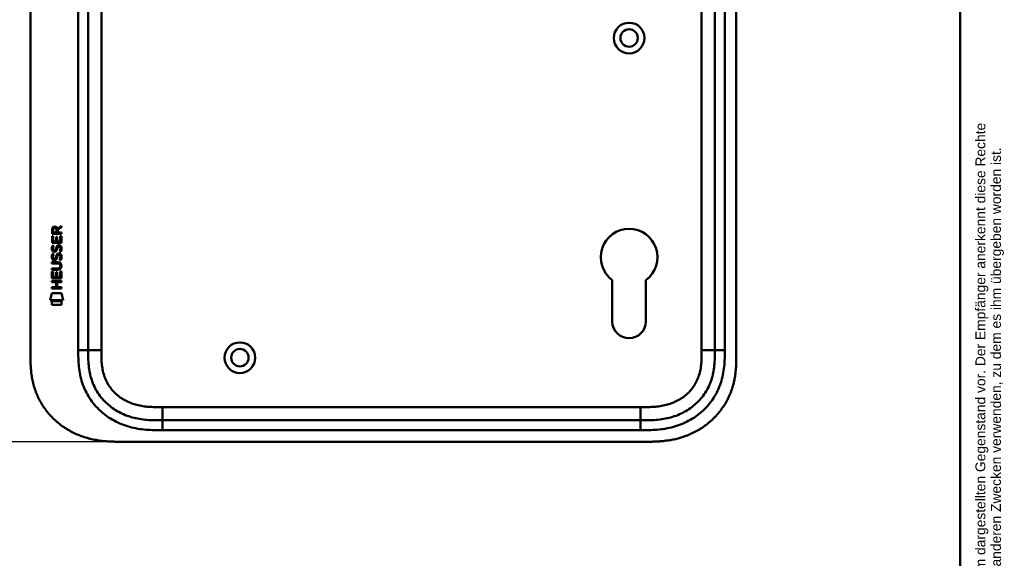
# Model space of a CAD drawing. Header units: millimetres. Extents: x 20 to 833, y 20 to 574.
# Tile 19 of 21: x 535 to 833, y 236 to 399. Entities that reach past the tile are written whole.
import ezdxf
from ezdxf.enums import TextEntityAlignment as Align

# ---------------------------------------------------------------- set-up
doc = ezdxf.new("R2010")
doc.units = ezdxf.units.MM
doc.header["$LTSCALE"] = 2
for name, color, linetype, lineweight in [('Bemaßungen(DIN)', 7, 'Continuous', 25), ('Sichtbare Kanten(DIN)', 7, 'Continuous', 50), ('Sichtbare tangentiale Kanten(DIN)', 7, 'Continuous', 50), ('Skizziergeometrie(DIN)', 7, 'Continuous', 50), ('Symbole(DIN)', 7, 'Continuous', 25)]:
    doc.layers.add(name, color=color, linetype=linetype, lineweight=lineweight)
doc.styles.add('Aktuell-DIN', font='arial.ttf')
doc.styles.add('STANDARD-DIN~0', font='arial.ttf')
doc.styles.add('Textstil10', font='arial.ttf')
doc.styles.add('Textstil41', font='arial.ttf', dxfattribs={"width": 0.8})
doc.styles.add('Textstil83', font='arial.ttf', dxfattribs={"width": 0.8})
doc.dimstyles.new('CAD-LAN', dxfattribs={"dimscale": 2, "dimtxt": 3.5, "dimasz": 2.5, "dimexe": 3.175, "dimexo": 0, "dimgap": 0.8, "dimtad": 1, "dimrnd": 1e-08, "dimtxsty": 'STANDARD-DIN~0', "dimcen": 0.09, "dimdle": 10, "dimclrd": 250, "dimclre": 250, "dimclrt": 250, "dimadec": 0, "dimazin": 2, "dimtfac": 1, "dimtmove": 0, "dimatfit": 3, "dimfxl": 1, "dimtolj": 1, "dimtzin": 0, "dimlwd": 25, "dimlwe": 25, "dimarcsym": 0})

# ---------------------------------------------------------------- blocks, each defined once
blk = doc.blocks.new('Ränder Standardrahmen')
at = {"layer": 'Skizziergeometrie(DIN)', "flags": 128}
blk.add_lwpolyline([(10, 10), (10, 287), (410, 287), (410, 10), (10, 10)], dxfattribs=at)
blk = doc.blocks.new('Schriftfelder Heusser')
at = {"layer": 'Symbole(DIN)', "color": 7, "insert": (293.33, 191.7), "char_height": 1.5, "width": 182.3003, "attachment_point": 1, "rotation": 90, "line_spacing_factor": 0.944221, "style": 'Aktuell-DIN'}
blk.add_mtext('\\fArial|b0|i0;\\H1.5000;Die Schlossfabrik Heusser AG ist Eigentümerin dieses Dokumentes und behält sich alle Rechte an diesem und dem dargestellten Gegenstand vor. Der Empfänger anerkennt diese Rechte\\Pund wird das Dokument nicht ohne schriftliche Ermächtigung der Eigentümerin Dritten zugänglich machen oder zu anderen Zwecken verwenden, zu dem es ihm übergeben worden ist.\\P ', dxfattribs=at)
at = {"layer": 'Symbole(DIN)', "color": 179, "true_color": 0x262659, "style": 'Textstil10'}
blk.add_attdef('ERSTELLUNGSDATUM_001', (217.23, 218.29), '', height=2, dxfattribs=at)
at = {"layer": 'Symbole(DIN)', "color": 179, "true_color": 0x262659}
for tag, height, style, p in [('AUTOR', 2.49, 'Aktuell-DIN', (240.03, 219.26)), ('KONTROLLDATUM', 2, 'Textstil10', (217.42, 215.04)), ('KONTROLLIERT_VON', 2, 'Textstil10', (239.98, 215.05))]:
    blk.add_attdef(tag, text='', height=height, dxfattribs=dict(at, style=style)).set_placement(p, align=Align.MIDDLE_LEFT)
at = {"layer": 'Symbole(DIN)', "color": 7, "style": 'Textstil83', "width": 0.8}
blk.add_attdef('Anfänglicher_Ansichtsmaßstab_001', (281.57, 213.34), '', height=2.3, dxfattribs=at)
at = {"layer": 'Symbole(DIN)', "color": 179, "true_color": 0x262659, "style": 'Textstil10'}
blk.add_attdef('PROJEKT', text='', height=2, dxfattribs=at).set_placement((217.77, 209.72), align=Align.BOTTOM_LEFT)
at = {"layer": 'Symbole(DIN)', "color": 7, "style": 'Textstil41', "width": 0.8}
blk.add_attdef('STATUS', text='', height=5, dxfattribs=at).set_placement((284.53, 195.86), align=Align.MIDDLE_CENTER)
blk = doc.blocks.new('*D21')
at = {"layer": 'Bemaßungen(DIN)', "color": 250, "linetype": 'Continuous', "lineweight": 25, "true_color": 0x3f3f3f, "transparency": 16777216}
for p, q in [((565.19, 516.08), (490.84, 516.08)), ((497.19, 511.08), (497.19, 276.08)), ((565.19, 271.08), (490.84, 271.08))]:
    blk.add_line(p, q, dxfattribs=at)
at = {"layer": 'Bemaßungen(DIN)', "color": 250, "linetype": 'Continuous', "true_color": 0x3f3f3f, "transparency": 16777216}
for points in [[(496.36, 511.08), (498.02, 511.08), (497.19, 516.08)], [(496.36, 276.08), (498.02, 276.08), (497.19, 271.08)]]:
    blk.add_solid(points, dxfattribs=at)
at = {"layer": 'Defpoints', "color": 0, "linetype": 'Continuous', "transparency": 16777216}
for p in [(565.19, 516.08), (497.19, 271.08), (565.19, 271.08)]:
    blk.add_point(p, dxfattribs=at)
at = {"layer": 'Bemaßungen(DIN)', "color": 250, "linetype": 'Continuous', "lineweight": 25, "true_color": 0x3f3f3f, "transparency": 16777216, "insert": (488.44, 385.76), "char_height": 7, "attachment_point": 1, "rotation": 90, "style": 'STANDARD-DIN~0'}
blk.add_mtext('\\A1;245', dxfattribs=at)

msp = doc.modelspace()

# ---------------------------------------------------------------- linework, layer by layer
at = {"layer": 'Sichtbare Kanten(DIN)'}
for p, q in [((538.153, 297.867), (538.153, 489.298)), ((555.653, 488.298), (555.653, 298.867)), ((745.653, 298.867), (745.653, 488.298)), ((752.153, 297.867), (752.153, 489.298)), ((544.687, 334.156), (544.689, 335.469)), ((545.038, 335.425), (545.037, 334.537)), ((545.037, 334.537), (546.055, 334.536)), ((546.055, 334.536), (546.055, 335.425)), ((546.352, 335.785), (547.547, 336.575)), ((546.405, 335.386), (546.404, 334.536)), ((546.404, 334.536), (547.546, 334.535)), ((547.547, 336.141), (546.405, 335.386)), ((547.546, 334.535), (547.545, 334.154)), ((547.547, 336.575), (547.547, 336.141)), ((544.685, 331.426), (544.686, 333.43)), ((547.543, 331.423), (544.685, 331.426)), ((544.686, 333.43), (545.035, 333.43)), ((547.545, 334.154), (544.687, 334.156)), ((545.035, 333.43), (545.033, 331.802)), ((545.033, 331.802), (545.928, 331.802)), ((545.928, 331.802), (545.929, 333.249)), ((545.929, 333.249), (546.278, 333.248)), ((546.278, 333.248), (546.277, 331.801)), ((546.277, 331.801), (547.195, 331.801)), ((547.195, 331.801), (547.197, 333.448)), ((547.197, 333.448), (547.545, 333.447)), ((547.545, 333.447), (547.543, 331.423)), ((544.857, 330.652), (545.195, 330.551)), ((545.053, 329.32), (545.06, 329.303)), ((545.737, 329.222), (545.748, 329.239)), ((546.785, 330.349), (546.773, 330.349)), ((544.68, 325.575), (546.326, 325.574)), ((544.68, 325.198), (544.68, 325.575)), ((544.855, 328.105), (545.193, 328.005)), ((545.051, 326.774), (545.058, 326.756)), ((545.735, 326.676), (545.746, 326.693)), ((546.783, 327.802), (546.771, 327.802)), ((544.676, 320.688), (544.678, 322.692)), ((544.678, 323.263), (544.679, 323.64)), ((546.324, 323.262), (544.678, 323.263)), ((544.678, 322.692), (545.026, 322.692)), ((544.679, 323.64), (546.348, 323.639)), ((546.349, 325.197), (544.68, 325.198)), ((545.026, 322.692), (545.025, 321.065)), ((545.92, 321.064), (545.921, 322.511)), ((545.921, 322.511), (546.269, 322.511)), ((546.269, 322.511), (546.268, 321.064)), ((547.187, 321.063), (547.188, 322.71)), ((547.188, 322.71), (547.536, 322.71)), ((547.23, 324.412), (547.229, 324.421)), ((547.536, 322.71), (547.535, 320.686)), ((544.674, 319.517), (544.674, 319.895)), ((544.674, 319.895), (547.533, 319.892)), ((545.917, 319.516), (544.674, 319.517)), ((547.535, 320.686), (544.676, 320.688)), ((545.025, 321.065), (545.92, 321.064)), ((545.916, 317.959), (545.917, 319.516)), ((546.268, 321.064), (547.187, 321.063)), ((546.273, 319.516), (546.272, 317.959)), ((547.533, 319.515), (546.273, 319.516)), ((547.533, 319.892), (547.533, 319.515)), ((714.553, 307.582), (714.553, 320.158)), ((724.753, 320.157), (724.753, 307.582)), ((544.672, 317.583), (544.673, 317.96)), ((547.531, 317.58), (544.672, 317.583)), ((544.673, 317.96), (545.916, 317.959)), ((546.272, 317.959), (547.531, 317.958)), ((547.531, 317.958), (547.531, 317.58)), ((544.141, 314.006), (544.6, 316.138)), ((548.056, 314.003), (544.141, 314.006)), ((544.6, 316.138), (547.607, 316.136)), ((544.6, 312.578), (544.601, 313.72)), ((544.601, 313.72), (547.598, 313.717)), ((547.598, 313.717), (547.597, 312.575)), ((547.607, 316.136), (548.056, 314.003)), ((547.597, 312.575), (544.6, 312.578)), ((578.191, 277.582), (723.115, 277.582)), ((565.192, 271.082), (724.114, 271.082))]:
    msp.add_line(p, q, dxfattribs=at)
for centre, radius in [((719.653, 393.582), 4.65), ((719.653, 393.582), 2.65), ((601.653, 296.582), 4.65), ((601.653, 296.582), 2.65)]:
    msp.add_circle(centre, radius, dxfattribs=at)
for centre, radius, start, end in [((719.653, 327.082), 8.6, 306.36956, 233.62588), ((719.653, 307.582), 5.1, 180, 0)]:
    msp.add_arc(centre, radius, start, end, dxfattribs=at)
for centre, major_axis, ratio, start_param, end_param in [((546.216, 334.653), (-0.976, 1.274), 0.5180415, 5.9043613, 6.8771057), ((544.823, 334.572), (1.242, 1.64), 0.5994938, 5.878165, 6.7089725), ((546.319, 332.431), (1.103, 3.296), 0.2312948, 2.8124619, 2.8734213), ((545.798, 330.114), (0.574, 1.004), 0.5438409, 2.7534304, 3.2137241), ((545.678, 329.247), (0.098, 0.139), 0.3641716, 4.4844927, 4.7925708), ((546.125, 328.662), (0.839, 1.642), 0.4591024, 5.9761877, 6.4975755), ((546.403, 330.131), (1.192, 3.54), 0.2215161, 2.8263053, 2.8854462), ((545.804, 327.576), (0.583, 1.012), 0.541605, 2.7569093, 3.2147406), ((545.676, 326.7), (0.098, 0.139), 0.3641716, 4.4844927, 4.7925708), ((542.505, 320.9), (4.814, 4.313), 0.3742661, 5.9599282, 6.6783921), ((546.125, 326.117), (0.838, 1.64), 0.4594521, 5.9760112, 6.497704), ((542.509, 327.944), (4.808, -4.323), 0.3742014, 5.888113, 6.6064523), ((523.796, 344.249), (23.266, -20.361), 0.1371339, 6.127502, 6.402435)]:
    msp.add_ellipse(centre, major_axis=major_axis, ratio=ratio, start_param=start_param, end_param=end_param, dxfattribs=at)
for points in [[(544.689, 335.469), (544.703, 335.911), (544.935, 336.373), (545.548, 336.372)], [(546.055, 335.425), (546.055, 335.698), (545.968, 336.023), (545.553, 336.023)], [(544.733, 329.173), (544.642, 329.414), (544.614, 329.647), (544.655, 329.976)], [(544.655, 329.976), (544.673, 330.115), (544.715, 330.322), (544.786, 330.495)], [(545.292, 328.713), (545.069, 328.746), (544.839, 328.891), (544.733, 329.173)], [(544.786, 330.495), (544.805, 330.544), (544.857, 330.652), (544.857, 330.652)], [(545.04, 330.087), (544.976, 329.834), (544.97, 329.61), (545.028, 329.394)], [(545.195, 330.551), (545.195, 330.551), (545.075, 330.225), (545.04, 330.087)], [(545.265, 329.09), (545.412, 329.03), (545.6, 329.066), (545.706, 329.181)], [(545.447, 328.7), (545.346, 328.701), (545.325, 328.708), (545.292, 328.713)], [(546.075, 329.064), (545.96, 328.855), (545.765, 328.696), (545.447, 328.7)], [(545.748, 329.239), (545.816, 329.349), (545.873, 329.512), (545.928, 329.758)], [(545.928, 329.758), (546.012, 330.125), (546.115, 330.337), (546.256, 330.504)], [(546.268, 329.607), (546.213, 329.367), (546.151, 329.202), (546.075, 329.064)], [(546.256, 330.504), (546.349, 330.615), (546.479, 330.687), (546.659, 330.711)], [(546.316, 329.806), (546.309, 329.776), (546.268, 329.61), (546.268, 329.607)], [(546.502, 330.231), (546.432, 330.142), (546.371, 330.004), (546.316, 329.806)], [(546.773, 330.349), (546.652, 330.349), (546.576, 330.316), (546.502, 330.231)], [(546.659, 330.711), (546.946, 330.749), (547.229, 330.649), (547.422, 330.332)], [(546.977, 328.766), (546.977, 328.766), (547.132, 329.02), (547.191, 329.305)], [(547.346, 328.679), (547.325, 328.684), (546.977, 328.766), (546.977, 328.766)], [(547.191, 329.305), (547.26, 329.638), (547.26, 329.914), (547.153, 330.111)], [(547.571, 329.398), (547.541, 329.066), (547.383, 328.737), (547.346, 328.679)], [(547.422, 330.332), (547.532, 330.152), (547.586, 329.933), (547.586, 329.663)], [(547.586, 329.663), (547.586, 329.578), (547.579, 329.493), (547.571, 329.398)], [(544.731, 326.627), (544.64, 326.867), (544.612, 327.101), (544.653, 327.429)], [(544.653, 327.429), (544.671, 327.568), (544.713, 327.775), (544.784, 327.948)], [(545.29, 326.166), (545.067, 326.199), (544.837, 326.344), (544.731, 326.627)], [(544.784, 327.948), (544.803, 327.998), (544.855, 328.105), (544.855, 328.105)], [(545.038, 327.54), (544.974, 327.288), (544.968, 327.064), (545.026, 326.848)], [(545.193, 328.005), (545.193, 328.005), (545.073, 327.678), (545.038, 327.54)], [(545.263, 326.544), (545.41, 326.484), (545.598, 326.519), (545.704, 326.634)], [(545.445, 326.153), (545.344, 326.155), (545.323, 326.161), (545.29, 326.166)], [(546.073, 326.518), (545.957, 326.308), (545.762, 326.149), (545.445, 326.153)], [(545.746, 326.693), (545.814, 326.802), (545.871, 326.966), (545.926, 327.211)], [(545.926, 327.211), (546.01, 327.579), (546.113, 327.79), (546.254, 327.958)], [(546.266, 327.061), (546.211, 326.821), (546.149, 326.656), (546.073, 326.518)], [(546.254, 327.958), (546.347, 328.068), (546.477, 328.14), (546.657, 328.164)], [(546.314, 327.259), (546.307, 327.229), (546.266, 327.063), (546.266, 327.061)], [(546.5, 327.684), (546.43, 327.596), (546.369, 327.457), (546.314, 327.259)], [(546.771, 327.802), (546.65, 327.802), (546.574, 327.769), (546.5, 327.684)], [(546.657, 328.164), (546.944, 328.203), (547.227, 328.102), (547.42, 327.786)], [(546.975, 326.219), (546.975, 326.219), (547.13, 326.473), (547.189, 326.758)], [(547.344, 326.133), (547.323, 326.137), (546.975, 326.219), (546.975, 326.219)], [(547.189, 326.758), (547.258, 327.091), (547.258, 327.367), (547.151, 327.565)], [(547.569, 326.851), (547.539, 326.52), (547.381, 326.19), (547.344, 326.133)], [(547.42, 327.786), (547.53, 327.605), (547.584, 327.386), (547.584, 327.117)], [(547.584, 327.117), (547.584, 327.032), (547.577, 326.946), (547.569, 326.851)]]:
    msp.add_open_spline(points, degree=3, dxfattribs=at)
for points, knots in [([(547.229, 324.421), (547.229, 324.468), (547.227, 324.515), (547.211, 324.65), (547.188, 324.738), (547.114, 324.889), (547.068, 324.95), (546.948, 325.056), (546.877, 325.096), (546.66, 325.179), (546.5, 325.197), (546.349, 325.197)], [0, 0, 0, 0, 0.01400423, 0.01400423, 0.0408947, 0.0408947, 0.06439039, 0.06439039, 0.08887549, 0.08887549, 0.13413559, 0.13413559, 0.13413559, 0.13413559]), ([(555.653, 298.867), (555.653, 298.067), (555.654, 296.483), (555.785, 294.177), (556.115, 291.959), (556.862, 289.131), (558.421, 285.852), (561.252, 282.51), (564.836, 279.967), (568.27, 278.605), (571.187, 277.967), (573.453, 277.691), (575.79, 277.584), (577.386, 277.582), (578.191, 277.582)], [0, 0, 0, 0, 0.2435013, 0.4870027, 0.730504, 0.9740054, 1.4610081, 1.9480107, 2.4350134, 2.9220161, 3.1655175, 3.4090188, 3.6525201, 3.8960223, 3.8960223, 3.8960223, 3.8960223]), ([(723.115, 277.582), (723.92, 277.582), (725.516, 277.584), (727.853, 277.691), (730.118, 277.967), (733.036, 278.605), (736.47, 279.967), (740.054, 282.51), (742.885, 285.852), (744.444, 289.131), (745.191, 291.959), (745.521, 294.177), (745.651, 296.483), (745.653, 298.067), (745.653, 298.867)], [18.3883596, 18.3883596, 18.3883596, 18.3883596, 18.6318617, 18.875363, 19.1188643, 19.3623656, 19.8493681, 20.3363707, 20.8233732, 21.3103757, 21.553877, 21.7973783, 22.0408796, 22.2843823, 22.2843823, 22.2843823, 22.2843823]), ([(538.153, 297.867), (538.153, 297.312), (538.153, 296.196), (538.186, 294.781), (538.264, 293.355), (538.367, 292.207), (538.563, 290.767), (538.777, 289.615), (539.125, 288.182), (539.471, 287.043), (539.992, 285.638), (540.479, 284.533), (541.177, 283.182), (541.807, 282.131), (542.678, 280.861), (543.442, 279.884), (544.474, 278.72), (545.359, 277.837), (546.533, 276.8), (547.523, 276.028), (548.815, 275.139), (549.89, 274.49), (551.275, 273.762), (552.413, 273.246), (553.863, 272.685), (555.043, 272.304), (556.533, 271.909), (557.733, 271.657), (559.237, 271.415), (560.44, 271.276), (561.938, 271.162), (563.428, 271.098), (564.606, 271.085), (565.192, 271.082)], [0.02325842, 0.02325842, 0.02325842, 0.02325842, 0.06395557, 0.10465272, 0.12500129, 0.16569844, 0.18604701, 0.22674416, 0.24709273, 0.28778988, 0.30813845, 0.3488356, 0.36918417, 0.40988132, 0.43022989, 0.47092704, 0.49127561, 0.53197276, 0.55232133, 0.59301848, 0.61336705, 0.6540642, 0.67441277, 0.71510992, 0.73545849, 0.77615564, 0.79650421, 0.83720136, 0.85754993, 0.89824708, 0.91859565, 0.9592928, 0.99998994, 0.99998994, 0.99998994, 0.99998994]), ([(724.114, 271.082), (724.712, 271.082), (725.763, 271.083), (726.974, 271.108), (727.887, 271.143), (728.496, 271.176), (729.259, 271.23), (729.87, 271.285), (730.633, 271.368), (731.244, 271.448), (732.158, 271.589), (733.07, 271.759), (734.276, 272.037), (735.173, 272.285), (736.061, 272.566), (736.647, 272.769), (737.518, 273.1), (738.377, 273.463), (739.638, 274.068), (740.728, 274.671), (742.043, 275.505), (743.054, 276.232), (744.261, 277.216), (745.179, 278.061), (746.26, 279.184), (747.068, 280.135), (748.002, 281.384), (748.687, 282.43), (749.38, 283.652), (749.798, 284.491), (750.181, 285.346), (750.417, 285.924), (750.69, 286.654), (750.89, 287.246), (751.117, 287.991), (751.28, 288.592), (751.498, 289.499), (751.68, 290.413), (751.868, 291.638), (751.97, 292.558), (752.045, 293.476), (752.083, 294.088), (752.117, 294.851), (752.134, 295.459), (752.147, 296.216), (752.153, 296.969), (752.153, 297.568), (752.153, 297.867)], [0.00000945, 0.00000945, 0.00000945, 0.00000945, 0.04167564, 0.07292528, 0.08334182, 0.10417491, 0.11459146, 0.13542455, 0.1458411, 0.16667419, 0.17709074, 0.20834038, 0.22917347, 0.26042311, 0.27083965, 0.29167275, 0.30208929, 0.33333893, 0.35417202, 0.39583821, 0.4166713, 0.45833749, 0.47917058, 0.52083676, 0.54166985, 0.58333604, 0.60416913, 0.64583532, 0.66666841, 0.69791805, 0.70833459, 0.72916769, 0.73958423, 0.76041733, 0.77083387, 0.79166696, 0.80208351, 0.83333315, 0.85416624, 0.88541588, 0.89583243, 0.91666552, 0.92708206, 0.94791516, 0.9583317, 0.9791648, 0.99999789, 0.99999789, 0.99999789, 0.99999789])]:
    msp.add_open_spline(points, degree=3, knots=knots, dxfattribs=at)
at = {"layer": 'Sichtbare tangentiale Kanten(DIN)'}
for p, q in [((552.653, 298.867), (552.653, 488.298)), ((559.653, 488.298), (559.653, 298.867)), ((741.653, 298.867), (741.653, 488.298)), ((748.653, 488.298), (748.653, 298.867)), ((552.653, 298.867), (555.653, 298.867)), ((559.653, 298.867), (555.653, 298.867)), ((741.653, 298.867), (745.653, 298.867)), ((745.653, 298.867), (748.653, 298.867)), ((578.191, 281.582), (723.115, 281.582)), ((578.191, 281.582), (578.191, 277.582)), ((723.115, 281.582), (723.115, 277.582)), ((578.191, 277.582), (578.191, 274.582)), ((723.115, 277.582), (723.115, 274.582)), ((723.115, 274.582), (578.191, 274.582))]:
    msp.add_line(p, q, dxfattribs=at)
for points, knots in [([(578.191, 274.582), (577.386, 274.582), (575.739, 274.583), (573.215, 274.697), (570.693, 275.004), (567.376, 275.726), (563.398, 277.301), (559.206, 280.272), (555.873, 284.204), (554.035, 288.073), (553.168, 291.363), (552.795, 293.886), (552.654, 296.42), (552.653, 298.067), (552.653, 298.867)], [0, 0, 0, 0, 0.2435028, 0.4870041, 0.7305055, 0.9740068, 1.4610095, 1.9480122, 2.4350149, 2.9220176, 3.1655189, 3.4090202, 3.6525216, 3.8960229, 3.8960229, 3.8960229, 3.8960229]), ([(559.653, 298.867), (559.653, 298.631), (559.653, 298.396), (559.653, 298.161), (559.654, 298.017), (559.655, 297.873), (559.656, 297.729), (559.656, 297.658), (559.657, 297.586), (559.657, 297.514), (559.659, 297.37), (559.661, 297.226), (559.663, 297.083), (559.665, 297.006), (559.666, 296.93), (559.668, 296.854), (559.67, 296.778), (559.672, 296.702), (559.674, 296.626), (559.678, 296.473), (559.683, 296.321), (559.69, 296.163), (559.702, 295.855), (559.718, 295.561), (559.74, 295.256), (559.741, 295.248), (559.741, 295.241), (559.742, 295.233), (559.787, 294.617), (559.854, 294.028), (559.95, 293.439), (559.951, 293.43), (559.953, 293.421), (559.954, 293.412), (560.053, 292.818), (560.181, 292.231), (560.347, 291.653), (560.349, 291.649), (560.35, 291.645), (560.351, 291.64), (560.52, 291.052), (560.73, 290.469), (560.977, 289.91), (561.226, 289.345), (561.52, 288.791), (561.849, 288.267), (562.18, 287.739), (562.553, 287.231), (562.957, 286.756), (563.362, 286.28), (563.807, 285.829), (564.276, 285.415), (564.744, 285.003), (565.243, 284.621), (565.764, 284.276), (566.283, 283.932), (566.828, 283.622), (567.387, 283.349), (567.946, 283.076), (568.527, 282.838), (569.114, 282.636), (569.117, 282.635), (569.12, 282.634), (569.124, 282.633), (569.703, 282.435), (570.3, 282.269), (570.899, 282.134), (570.904, 282.133), (570.91, 282.132), (570.915, 282.131), (571.505, 282), (572.097, 281.899), (572.697, 281.821), (572.706, 281.82), (572.715, 281.819), (572.725, 281.818), (573.318, 281.742), (573.906, 281.69), (574.523, 281.654), (574.53, 281.654), (574.538, 281.653), (574.545, 281.653), (574.851, 281.635), (575.145, 281.622), (575.446, 281.612), (575.756, 281.602), (576.065, 281.595), (576.372, 281.591), (576.981, 281.582), (577.586, 281.582), (578.191, 281.582)], [0, 0, 0, 0, 0.0706021, 0.0706021, 0.0706021, 0.1137345, 0.1137345, 0.1137345, 0.1353008, 0.1353008, 0.1353008, 0.1784332, 0.1784332, 0.1784332, 0.2012935, 0.2012935, 0.2012935, 0.2241537, 0.2241537, 0.2241537, 0.2698741, 0.2698741, 0.2698741, 0.3591194, 0.3591194, 0.3591194, 0.3613149, 0.3613149, 0.3613149, 0.5416681, 0.5416681, 0.5416681, 0.544386, 0.544386, 0.544386, 0.7261845, 0.7261845, 0.7261845, 0.7275109, 0.7275109, 0.7275109, 0.9125996, 0.9125996, 0.9125996, 1.0994646, 1.0994646, 1.0994646, 1.2874424, 1.2874424, 1.2874424, 1.4758528, 1.4758528, 1.4758528, 1.6636517, 1.6636517, 1.6636517, 1.8511233, 1.8511233, 1.8511233, 2.0385317, 2.0385317, 2.0385317, 2.0396163, 2.0396163, 2.0396163, 2.2247423, 2.2247423, 2.2247423, 2.2263922, 2.2263922, 2.2263922, 2.408543, 2.408543, 2.408543, 2.4113526, 2.4113526, 2.4113526, 2.5914161, 2.5914161, 2.5914161, 2.5935787, 2.5935787, 2.5935787, 2.6828378, 2.6828378, 2.6828378, 2.7746209, 2.7746209, 2.7746209, 2.9561272, 2.9561272, 2.9561272, 2.9561272]), ([(723.115, 281.582), (723.278, 281.582), (723.442, 281.582), (723.606, 281.582), (724.048, 281.583), (724.491, 281.584), (724.933, 281.591), (725.086, 281.593), (725.238, 281.596), (725.39, 281.599), (725.467, 281.601), (725.543, 281.603), (725.619, 281.605), (725.695, 281.607), (725.771, 281.61), (725.851, 281.612), (726.161, 281.622), (726.455, 281.635), (726.761, 281.653), (726.768, 281.653), (726.775, 281.654), (726.783, 281.654), (727.4, 281.69), (727.988, 281.742), (728.581, 281.818), (728.59, 281.819), (728.6, 281.82), (728.609, 281.821), (729.209, 281.899), (729.801, 282), (730.391, 282.131), (730.396, 282.132), (730.402, 282.133), (730.407, 282.134), (731.006, 282.269), (731.602, 282.435), (732.182, 282.633), (732.185, 282.634), (732.189, 282.635), (732.192, 282.636), (732.779, 282.838), (733.36, 283.076), (733.919, 283.349), (734.478, 283.622), (735.022, 283.932), (735.542, 284.276), (736.062, 284.621), (736.56, 285.001), (737.027, 285.413), (737.498, 285.828), (737.943, 286.28), (738.349, 286.756), (738.753, 287.231), (739.126, 287.739), (739.457, 288.267), (739.786, 288.791), (740.079, 289.345), (740.329, 289.91), (740.576, 290.469), (740.785, 291.052), (740.955, 291.64), (740.956, 291.645), (740.957, 291.649), (740.958, 291.653), (741.124, 292.231), (741.253, 292.818), (741.351, 293.412), (741.353, 293.421), (741.354, 293.43), (741.356, 293.439), (741.452, 294.028), (741.518, 294.617), (741.564, 295.233), (741.564, 295.241), (741.565, 295.248), (741.565, 295.256), (741.588, 295.561), (741.604, 295.855), (741.616, 296.156), (741.629, 296.466), (741.637, 296.775), (741.642, 297.083), (741.653, 297.679), (741.653, 298.274), (741.653, 298.867)], [0, 0, 0, 0, 0.0490671, 0.0490671, 0.0490671, 0.1818725, 0.1818725, 0.1818725, 0.2275822, 0.2275822, 0.2275822, 0.2504376, 0.2504376, 0.2504376, 0.2732931, 0.2732931, 0.2732931, 0.3625526, 0.3625526, 0.3625526, 0.3647147, 0.3647147, 0.3647147, 0.5447737, 0.5447737, 0.5447737, 0.5475879, 0.5475879, 0.5475879, 0.7297386, 0.7297386, 0.7297386, 0.7313885, 0.7313885, 0.7313885, 0.9165146, 0.9165146, 0.9165146, 0.9175992, 0.9175992, 0.9175992, 1.1050076, 1.1050076, 1.1050076, 1.2924792, 1.2924792, 1.2924792, 1.4799717, 1.4799717, 1.4799717, 1.6686885, 1.6686885, 1.6686885, 1.8566662, 1.8566662, 1.8566662, 2.0435313, 2.0435313, 2.0435313, 2.2286199, 2.2286199, 2.2286199, 2.2299464, 2.2299464, 2.2299464, 2.4117448, 2.4117448, 2.4117448, 2.4144628, 2.4144628, 2.4144628, 2.594816, 2.594816, 2.594816, 2.5970115, 2.5970115, 2.5970115, 2.6862568, 2.6862568, 2.6862568, 2.7781066, 2.7781066, 2.7781066, 2.9561096, 2.9561096, 2.9561096, 2.9561096]), ([(748.653, 298.867), (748.653, 298.067), (748.652, 296.42), (748.511, 293.886), (748.137, 291.363), (747.27, 288.073), (745.433, 284.204), (742.1, 280.272), (737.908, 277.301), (733.93, 275.726), (730.613, 275.004), (728.091, 274.697), (725.567, 274.583), (723.92, 274.582), (723.115, 274.582)], [18.388359, 18.388359, 18.388359, 18.388359, 18.6318621, 18.8753634, 19.1188646, 19.3623659, 19.8493685, 20.336371, 20.8233735, 21.3103761, 21.5538774, 21.7973786, 22.0408799, 22.2843826, 22.2843826, 22.2843826, 22.2843826])]:
    msp.add_open_spline(points, degree=3, knots=knots, dxfattribs=at)

# ---------------------------------------------------------------- block references
at = {"xscale": 2, "yscale": 2, "zscale": 2}
for name, p in [('Ränder Standardrahmen', (0, 0)), ('Schriftfelder Heusser', (238, -362.833))]:
    msp.add_blockref(name, p, dxfattribs=at)

# ---------------------------------------------------------------- dimensions: what is measured, and where the dimension line sits
at = {"layer": 'Bemaßungen(DIN)', "color": 250, "linetype": 'Continuous', "lineweight": 25, "true_color": 0x3f3f3f}
dim = msp.add_linear_dim(base=(497.192, 271.082), p1=(565.192, 516.082), p2=(565.192, 271.082), angle=90, dimstyle='CAD-LAN', override={"dimgap": 0.8, "dimdec": 2, "dimtol": 0, "dimlim": 0, "dimtp": 0, "dimtm": 0, "dimtdec": 2, "dimtofl": 0, "dimatfit": 1}, dxfattribs=at)
dim.commit()
dim.dimension.update_dxf_attribs({"geometry": '*D21', "text_midpoint": (497.192, 393.582), "dimtype": 160})

doc.saveas('drawing.dxf')
